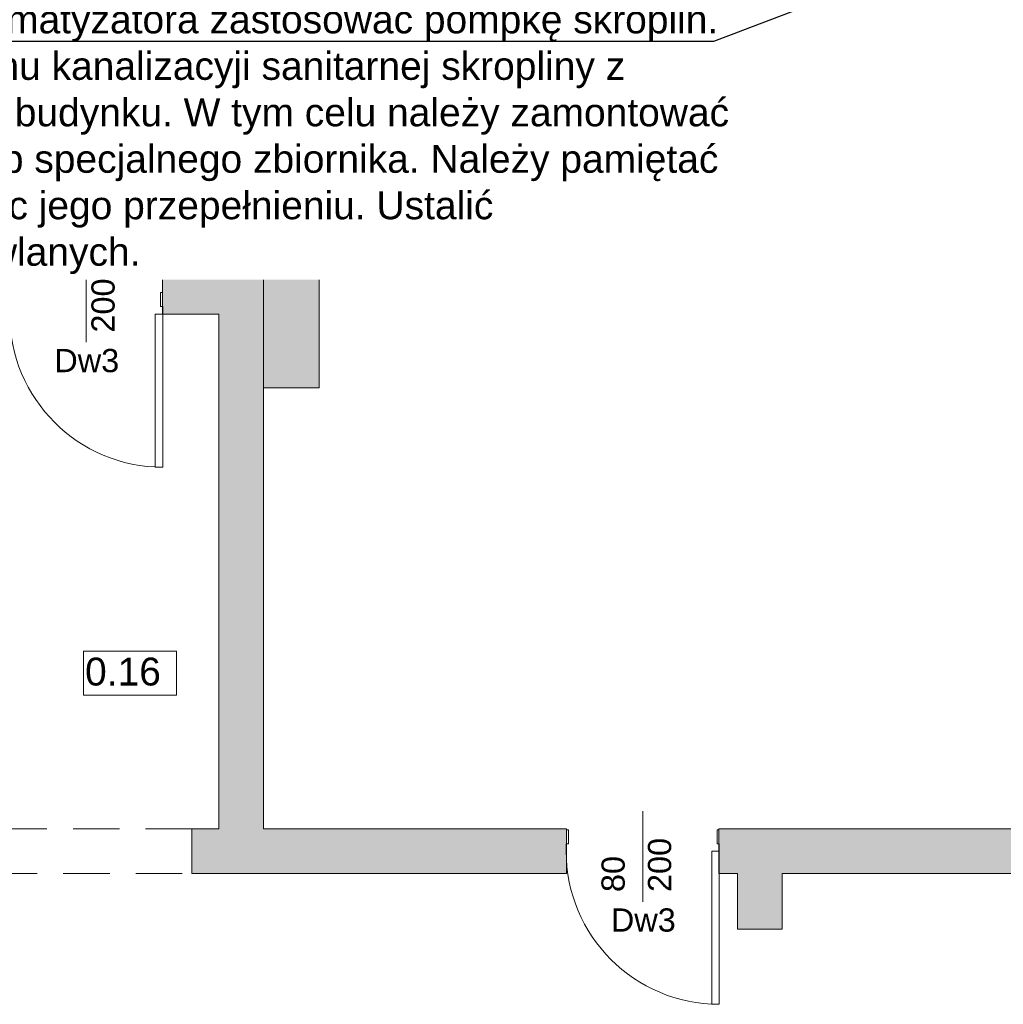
# Model space of a CAD drawing. Header units: millimetres. Extents: x 922208 to 1069538, y -182208 to -99877.
# Tile 98 of 256: x 978895 to 984187, y -167489 to -162192. Entities that reach past the tile are written whole.
import ezdxf
from ezdxf import colors
from ezdxf.entities.mleader import LeaderData, LeaderLine
from ezdxf.math import Vec2, Vec3

# ---------------------------------------------------------------- set-up
doc = ezdxf.new("R2010")
doc.units = ezdxf.units.MM
doc.header["$MEASUREMENT"] = 0
doc.linetypes.add('HIDDEN', pattern=[20, 10, -10])
doc.linetypes.add('Przerywana długa', pattern=[390, 250, -140])
for name, color, linetype, lineweight in [('IS_KLIM Opis_Średnice', 7, 'Continuous', 9), ('IS_POWRÓT', 5, 'HIDDEN', 30), ('Nowe_210-A Pomieszczenia_Nr_pióra__41', 7, 'Continuous', 15), ('Nowe_220-A Ściany_Nr_pióra__19', 255, 'Continuous', 0), ('Nowe_220-A Ściany_Nr_pióra__23', 7, 'Continuous', 15), ('Nowe_220-A Ściany_Nr_pióra__27', 7, 'Continuous', 25), ('Nowe_220-A Ściany_Nr_pióra__3', 7, 'Continuous', 13), ('Nowe_220-A Ściany_Nr_pióra__7', 7, 'Continuous', 13), ('Nowe_450-K Stropy_Nr_pióra__21', 7, 'Continuous', 25)]:
    doc.layers.add(name, color=color, linetype=linetype, lineweight=lineweight)
doc.layers.add('Nowe_220-A Ściany_Nr_pióra__45', color=7, linetype='Continuous', lineweight=15, true_color=0x40a5ff)
doc.styles.add('STYL_AUTOMATYCZNY_1', font='arial.ttf')

# ---------------------------------------------------------------- blocks, each defined once
blk = doc.blocks.new('parter01')
at = {"layer": 'Nowe_220-A Ściany_Nr_pióra__19', "linetype": 'Continuous', "lineweight": 0}
for points in [[(979966.55073, -102531.31009), (979966.55073, -106860.02068), (980206.55073, -106860.02068), (980206.55073, -102531.31009)], [(980506.55073, -104486.63884), (980506.55073, -103086.63884), (980206.55073, -103086.63884), (980206.55073, -104486.63884)], [(979666.55073, -103850.02068), (979966.55073, -103850.02068), (979966.55073, -103690.02068), (979666.55073, -103690.02068)], [(979662.28426, -104090.02068), (979966.55073, -104090.02068), (979966.55073, -103850.0207), (979662.28426, -103850.0207)], [(979821.47731, -106860.02071), (979821.47731, -107100.02068), (981836.55067, -107100.02068), (981836.55067, -106860.02071)], [(982656.55075, -106860.02071), (982656.55075, -107100.02068), (990166.55073, -107100.02068), (990166.55073, -106860.02071)], [(982756.55073, -107100.02068), (982756.55073, -107400.02068), (982996.55073, -107400.02068), (982996.55073, -107100.02068)]]:
    blk.add_hatch(color=255, dxfattribs=at).paths.add_polyline_path(points)
at = {"layer": 'Nowe_210-A Pomieszczenia_Nr_pióra__41', "color": 7, "linetype": 'Continuous', "lineweight": 0}
for p, q in [((979238.59492, -105904.44861), (979738.97492, -105904.44861)), ((979238.59492, -106140.16311), (979238.59492, -105904.44861)), ((979738.97492, -105904.44861), (979738.97492, -106140.16311)), ((979738.97492, -106140.16311), (979238.59492, -106140.16311))]:
    blk.add_line(p, q, dxfattribs=at)
at = {"layer": 'Nowe_220-A Ściany_Nr_pióra__23', "color": 7, "linetype": 'Continuous', "lineweight": 0}
for p, q in [((979966.55073, -102521.31009), (980041.55073, -102521.31009)), ((979966.55073, -102531.31009), (979966.55073, -102521.31009)), ((980081.55073, -102531.31009), (979966.55073, -102531.31009)), ((980041.55073, -102521.31009), (980041.55073, -102533.31009)), ((980041.55073, -102533.31009), (980081.55073, -102533.31009)), ((980081.55073, -102533.31009), (980081.55073, -102531.31009)), ((979652.28427, -104050.02068), (979652.28427, -103975.02068)), ((979652.28427, -103975.02068), (979662.28427, -103975.02068)), ((979662.28427, -103975.02068), (979662.28427, -104090.02068)), ((979664.28427, -104050.02068), (979652.28427, -104050.02068)), ((979662.28427, -104090.02068), (979664.28427, -104090.02068)), ((979664.28427, -104090.02068), (979664.28427, -104050.02068)), ((981836.55073, -106980.02068), (981836.55073, -106865.02068)), ((981836.55073, -106865.02068), (981846.55073, -106865.02068)), ((981846.55073, -106865.02068), (981846.55073, -106940.02068)), ((982646.55073, -106940.02068), (982646.55073, -106865.02068)), ((982646.55073, -106865.02068), (982656.55073, -106865.02068)), ((982656.55073, -106865.02068), (982656.55073, -106980.02068)), ((981846.55073, -106940.02068), (981834.55073, -106940.02068)), ((981834.55073, -106940.02068), (981834.55073, -106980.02068)), ((982658.55073, -106940.02068), (982646.55073, -106940.02068)), ((982658.55073, -106980.02068), (982658.55073, -106940.02068)), ((981834.55073, -106980.02068), (981836.55073, -106980.02068)), ((982656.55073, -106980.02068), (982658.55073, -106980.02068))]:
    blk.add_line(p, q, dxfattribs=at)
at = {"layer": 'Nowe_220-A Ściany_Nr_pióra__27', "color": 7, "linetype": 'Continuous', "lineweight": 0}
for p, q in [((979966.55073, -102531.31009), (980081.55073, -102531.31009)), ((979966.55073, -102531.31009), (980081.55073, -102531.31009)), ((979966.55073, -102531.31009), (980081.55073, -102531.31009)), ((980081.55073, -102531.31009), (980086.55073, -102531.31009)), ((980081.55073, -102531.31009), (980086.55073, -102531.31009)), ((979662.28427, -103975.02068), (979662.28427, -103850.02068)), ((979662.28427, -103975.02068), (979662.28427, -103850.02068)), ((979662.28427, -104090.02068), (979662.28427, -103975.02068)), ((979662.28427, -104090.02068), (979662.28427, -103975.02068)), ((979662.28427, -104090.02068), (979662.28427, -103975.02068)), ((981836.55073, -106865.02068), (981836.55073, -106860.02068)), ((981836.55073, -106865.02068), (981836.55073, -106860.02068)), ((981836.55073, -106980.02068), (981836.55073, -106865.02068)), ((981836.55073, -106980.02068), (981836.55073, -106865.02068)), ((981836.55073, -106980.02068), (981836.55073, -106865.02068)), ((982656.55073, -106865.02068), (982656.55073, -106860.02068)), ((982656.55073, -106865.02068), (982656.55073, -106860.02068)), ((982656.55073, -106980.02068), (982656.55073, -106865.02068)), ((982656.55073, -106980.02068), (982656.55073, -106865.02068)), ((982656.55073, -106980.02068), (982656.55073, -106865.02068)), ((981836.55073, -107100.02068), (981836.55073, -106980.02068)), ((981836.55073, -107100.02068), (981836.55073, -106980.02068)), ((982656.55073, -107100.02068), (982656.55073, -106980.02068)), ((982656.55073, -107100.02068), (982656.55073, -106980.02068))]:
    blk.add_line(p, q, dxfattribs=at)
for points in [[(979966.55073, -102531.31009), (979966.55073, -103690.02068)], [(980206.55073, -102531.31009), (980086.55073, -102531.31009)], [(980206.55073, -106860.02068), (980206.55073, -102531.31009)], [(980506.55073, -103086.63884), (980206.55073, -103086.63884)], [(980206.55073, -103086.63884), (980206.55073, -104486.63884)], [(980506.55073, -104486.63884), (980506.55073, -103086.63884)], [(979966.55073, -103690.02068), (979666.55073, -103690.02068)], [(979666.55073, -103690.02068), (979666.55073, -103850.02068)], [(979966.55073, -103850.02068), (979662.28426, -103850.02068)], [(979666.55073, -103850.02068), (979966.55073, -103850.02068)], [(979662.28426, -104090.02068), (979966.55073, -104090.02068)], [(979966.55073, -104090.02068), (979966.55073, -106860.02068)], [(980206.55073, -104486.63884), (980506.55073, -104486.63884)], [(979966.55073, -106860.02068), (979821.47731, -106860.02068)], [(979821.47731, -106860.02068), (979821.47731, -107100.02068)], [(981836.55067, -106860.02068), (980206.55073, -106860.02068)], [(988956.55073, -106860.02068), (982656.55075, -106860.02068)], [(979821.47731, -107100.02068), (981836.55067, -107100.02068)], [(982656.55075, -107100.02068), (982756.55073, -107100.02068)], [(982756.55073, -107100.02068), (982756.55073, -107400.02068)], [(982996.55073, -107400.02068), (982996.55073, -107100.02068)], [(982996.55073, -107100.02068), (985586.55073, -107100.02068)], [(982756.55073, -107400.02068), (982996.55073, -107400.02068)]]:
    blk.add_lwpolyline(points, dxfattribs=at)
at = {"layer": 'Nowe_220-A Ściany_Nr_pióra__3', "color": 7, "linetype": 'Continuous', "lineweight": 0}
for p, q in [((979664.28427, -104090.02068), (979624.28427, -104090.02068)), ((979624.28427, -104090.02068), (979624.28427, -104914.02068)), ((979664.28427, -104914.02068), (979664.28427, -104090.02068)), ((979624.28427, -104914.02068), (979664.28427, -104914.02068)), ((982658.55073, -106980.02068), (982618.55073, -106980.02068)), ((982618.55073, -106980.02068), (982618.55073, -107804.02068)), ((982658.55073, -107804.02068), (982658.55073, -106980.02068)), ((982618.55073, -107804.02068), (982658.55073, -107804.02068))]:
    blk.add_line(p, q, dxfattribs=at)
for centre, start, end in [((980081.55073, -101709.31009), 270, 0), ((979664.28427, -104090.02068), 180, 270), ((982658.55073, -106980.02068), 180, 270)]:
    blk.add_arc(centre, 824, start, end, dxfattribs=at)
at = {"layer": 'Nowe_220-A Ściany_Nr_pióra__45', "color": 161, "linetype": 'Continuous', "lineweight": 0, "true_color": 0x40a5ff}
for p, q in [((979252.28427, -104241.8064), (979252.28427, -103755.42011)), ((982246.55073, -107251.8064), (982246.55073, -106765.42011))]:
    blk.add_line(p, q, dxfattribs=at)
at = {"layer": 'Nowe_450-K Stropy_Nr_pióra__21', "color": 7, "linetype": 'Przerywana długa', "lineweight": 0, "flags": 128}
for points in [[(979821.47731, -106860.02068), (975636.55073, -106860.02068)], [(974449.08631, -107100.02068), (979821.47731, -107100.02068)]]:
    blk.add_lwpolyline(points, dxfattribs=at)
at = {"layer": 'Nowe_210-A Pomieszczenia_Nr_pióra__41', "color": 7, "linetype": 'Continuous', "lineweight": 0, "char_height": 150, "attachment_point": 2, "style": 'STYL_AUTOMATYCZNY_1'}
for s, insert in [('\\A1;{\\pqc;\\pt0,25;\\fArial|b0|i0|c238|p0;\\W1.000000;0.17\\fArial|b0|i0|c238|p0;\\W1.000000;\\A1{\\H.66x;\\S^  ;}\\fArial|b0|i0|c238|p0;\\W1.000000;\\fArial|b0|i0|c238|p0;\\W1.000000;\\A1{\\H.66x;\\S^  ;}}', (984463.17161, -103775.18365)), ('\\A1;{\\pqc;\\pt0,25;\\fArial|b0|i0|c238|p0;\\W1.000000;0.16\\fArial|b0|i0|c238|p0;\\W1.000000;\\A1{\\H.66x;\\S^  ;}\\fArial|b0|i0|c238|p0;\\W1.000000;\\fArial|b0|i0|c238|p0;\\W1.000000;\\A1{\\H.66x;\\S^  ;}}', (979488.78492, -105938.73432))]:
    blk.add_mtext(s, dxfattribs=dict(at, insert=insert))
at = {"layer": 'Nowe_220-A Ściany_Nr_pióra__7', "color": 7, "linetype": 'Continuous', "lineweight": 0, "char_height": 125, "attachment_point": 7, "rotation": 90, "style": 'STYL_AUTOMATYCZNY_1'}
for s, insert in [('\\A1;{\\pql;\\pt0;\\fArial|b0|i0|c238|p0;\\W1.000000;200\\fArial|b0|i0|c238|p0;\\W1.000000;\\A1{\\H.66x;\\S^  ;}\\fArial|b0|i0|c238|p0;\\W1.000000;\\fArial|b0|i0|c238|p0;\\W1.000000;}', (979441.87647, -104190.02068)), ('\\A1;{\\pql;\\pt0;\\fArial|b0|i0|c238|p0;\\W1.000000;200\\fArial|b0|i0|c238|p0;\\W1.000000;\\A1{\\H.66x;\\S^  ;}\\fArial|b0|i0|c238|p0;\\W1.000000;\\fArial|b0|i0|c238|p0;\\W1.000000;}', (982436.14293, -107200.02068)), ('\\A1;{\\pql;\\pt0;\\fArial|b0|i0|c238|p0;\\W1.000000;80\\fArial|b0|i0|c238|p0;\\W1.000000;\\A1{\\H.66x;\\S^  ;}\\fArial|b0|i0|c238|p0;\\W1.000000;\\fArial|b0|i0|c238|p0;\\W1.000000;}', (982186.14293, -107200.02068))]:
    blk.add_mtext(s, dxfattribs=dict(at, insert=insert))
at = {"layer": 'Nowe_220-A Ściany_Nr_pióra__7', "color": 7, "linetype": 'Continuous', "lineweight": 0, "char_height": 125, "attachment_point": 7, "style": 'STYL_AUTOMATYCZNY_1'}
for insert in [(979080.81377, -104404.69659), (982075.08023, -107414.69659)]:
    blk.add_mtext('\\A1;{\\pql;\\pt0;\\fArial|b0|i0|c238|p0;\\W1.000000;Dw3\\fArial|b0|i0|c238|p0;\\W1.000000;\\fArial|b0|i0|c238|p0;\\W1.000000;\\fArial|b0|i0|c238|p0;\\W1.000000;}', dxfattribs=dict(at, insert=insert))

msp = doc.modelspace()

# ---------------------------------------------------------------- block references
at = {"layer": 'IS_POWRÓT', "color": 27, "linetype": 'ByBlock', "lineweight": 30}
msp.add_blockref('parter01', (0, -59685.2), dxfattribs=at)

# ---------------------------------------------------------------- next in the draw order: leaders
at = {"layer": 'IS_KLIM Opis_Średnice', "ltscale": 30}
ml = msp.add_multileader_mtext('Standard', dxfattribs=at)
ml.set_content('{\\fArial|b0|i0|c238|p0;\\C7;Odprowadzenie skroplin (przewód tłoczny) od klimatyzatora zastosować pompkę skroplin. W związku z brakiiem w pobliżu istenijącego pionu kanalizacyji sanitarnej skropliny z klimatyzacji zaleca się odprowadzić na zewnątrz budynku. W tym celu należy zamontować rurę odpływową, która skieruje wodę do rynny lub specjalnego zbiornika. Należy pamiętać o regularnym opróżnianiu zbiornika, aby zapobiec jego przepełnieniu. Ustalić bezpośrednio z Inwestrem podczas  robót budowlanych.  }', color=256)
ml.set_leader_properties()
ml.build(insert=Vec2(0, 0))
ml.multileader.update_dxf_attribs({"text_left_attachment_type": 6, "text_right_attachment_type": 6, "dogleg_length": 0.36})
ctx = ml.context
ctx.base_point, ctx.char_height, ctx.plane_origin, ctx.plane_y_axis = Vec3(974324.6, -162309.3), 150, Vec3(1001492.7, -152860.8), Vec3(0, -1)
ctx.left_attachment, ctx.right_attachment = 6, 6
notes = []
notes.append((ctx, [(0, (1, 1, 0), (982628, -162309.3), (-1, 0), 0.36, [(1, [(982965.1, -161006.5), (986115.7, -160976.5)], 256, [])])]))
ctx.mtext.insert, ctx.mtext.width, ctx.mtext.flow_direction = Vec3(974326.6, -162115.2), 8371.204, 5
ctx.mtext.has_bg_fill, ctx.mtext.bg_color, ctx.mtext.bg_scale_factor, ctx.mtext.bg_transparency, ctx.mtext.use_window_bg_color = 1, -939524096, 1.5, 0, 1
for ctx, leaders in notes:
    for number, flags, end, landing, length, lines in leaders:
        leader = LeaderData()
        leader.index, (leader.has_last_leader_line, leader.has_dogleg_vector, leader.attachment_direction) = number, flags
        leader.last_leader_point, leader.dogleg_vector, leader.dogleg_length = Vec3(end), Vec3(landing), length
        for number, points, colour, breaks in lines:
            line = LeaderLine()
            line.index, line.vertices, line.color, line.breaks = number, Vec3.list(points), colors.encode_raw_color(colour), breaks
            leader.lines.append(line)
        ctx.leaders.append(leader)

doc.saveas('drawing.dxf')
